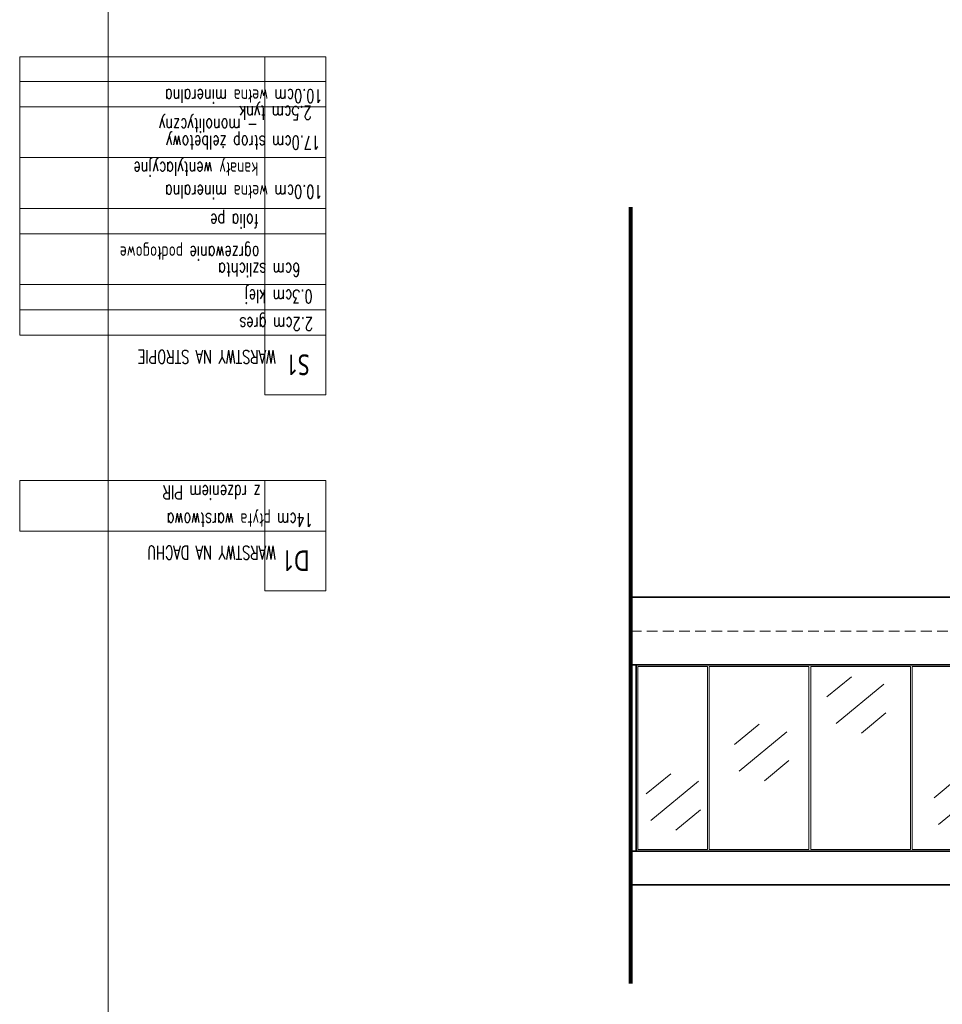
# Model space of a CAD drawing. Header units: inches. Extents: x 0 to 111471, y -105323 to 11070.
# Tile 139 of 256: x 42262 to 43352, y -27216 to -26053. Entities that reach past the tile are written whole.
import ezdxf

# ---------------------------------------------------------------- set-up
doc = ezdxf.new("R2010")
doc.units = ezdxf.units.IN
doc.header["$MEASUREMENT"] = 0
doc.linetypes.add('DASHDOTX2', pattern=[50.8, 25.4, -12.7, 0, -12.7])
doc.linetypes.add('DASHED', pattern=[19.05, 12.7, -6.35])
for name, color, linetype, lineweight in [('888 opisy', 3, 'Continuous', 0), ('888 osie', 5, 'DASHDOTX2', 13), ('888 sciany', 2, 'Continuous', 35), ('888 sciany istniejące', 2, 'Continuous', 35), ('888 widok', 8, 'Continuous', 0)]:
    doc.layers.add(name, color=color, linetype=linetype, lineweight=lineweight)
doc.styles.add('ROMANS', font='romans.shx', dxfattribs={"width": 0.7, "height": 10})
doc.styles.add('TS 100_ILIARD', font='trebuc.ttf', dxfattribs={"width": 0.8, "height": 16})
doc.styles.add('TS 100_opisy bold', font='romand.shx', dxfattribs={"width": 0.7, "height": 16})

# ---------------------------------------------------------------- blocks, each defined once
blk = doc.blocks.new('opis pomieszczeń 100')
blk.add_lwpolyline([(-28.21, 52.91), (19.27, 52.91), (19.27, 6.58), (-28.21, 6.58)], close=True)
at = {"style": 'TS 100_ILIARD', "width": 0.8}
blk.add_attdef('NR', (-15.57, 21.54), '', height=16, dxfattribs=at)
at = {"style": 'TS 100_opisy bold', "width": 0.7, "flags": 1}
for tag, p in [('NAZWA', (-21.02, -21.78)), ('WYKOŃCZENIE', (-21.93, -42.07)), ('POWIERZCHNIA', (-22.63, -61.38))]:
    blk.add_attdef(tag, p, '', height=16, dxfattribs=at)

msp = doc.modelspace()

# ---------------------------------------------------------------- linework, layer by layer
at = {"layer": '888 opisy'}
for p, q in [((42624.036, -26096.434), (42262.363, -26096.434)), ((42551.81, -26425.545), (42551.81, -26096.434)), ((42624.036, -26125.545), (42262.363, -26125.545)), ((42624.036, -26125.545), (42262.363, -26125.545)), ((42551.81, -26125.545), (42551.81, -26425.545)), ((42624.036, -26155.545), (42262.363, -26155.545)), ((42624.036, -26215.545), (42262.363, -26215.545)), ((42624.036, -26275.545), (42262.363, -26275.545)), ((42624.036, -26305.545), (42262.363, -26305.545)), ((42624.036, -26365.545), (42262.363, -26365.545)), ((42624.036, -26395.545), (42262.363, -26395.545)), ((42624.036, -26597.093), (42262.363, -26597.093)), ((42551.81, -26597.093), (42551.81, -26657.093))]:
    msp.add_line(p, q, dxfattribs=at)
msp.add_lwpolyline([(42624.036, -26425.545), (42262.363, -26425.545), (42262.363, -26096.434), (42624.036, -26096.434)], close=True, dxfattribs=at)
msp.add_lwpolyline([(42624.036, -26597.093), (42624.036, -26657.093), (42262.363, -26657.093), (42262.363, -26597.093)], dxfattribs=at)
at = {"layer": '888 osie', "const_width": 5}
msp.add_lwpolyline([(42984.162, -26273.741), (42984.162, -27192.047)], dxfattribs=at)
at = {"layer": '888 sciany'}
msp.add_line((43335.822, -26815.283), (45080.524, -26815.283), dxfattribs=at)
msp.add_lwpolyline([(42984.15, -26815.283), (44796.822, -26815.283)], dxfattribs=at)
at = {"layer": '888 sciany istniejące', "ltscale": 0.01}
msp.add_line((42984.15, -26815.283), (42984.15, -27035.283), dxfattribs=at)
for points in [[(43549.08, -26775.283), (43549.08, -26735.283), (42984.157, -26735.283)], [(42990.659, -26815.283), (42990.659, -27035.283)], [(45080.524, -27035.283), (42983.535, -27035.283)], [(45150.706, -27075.283), (42984.162, -27075.283)]]:
    msp.add_lwpolyline(points, dxfattribs=at)
at = {"layer": '888 widok', "ltscale": 0.01}
for p, q in [((42990.659, -26815.283), (42990.659, -27035.283)), ((42992.659, -27033.283), (42992.659, -26817.283)), ((43074.74, -26817.283), (43074.74, -27033.283)), ((43076.749, -27033.283), (43076.749, -26817.283)), ((43076.749, -26817.283), (43076.749, -27033.283)), ((43194.74, -26817.283), (43194.74, -27033.283)), ((43196.749, -27033.283), (43196.749, -26817.283)), ((43196.749, -26817.283), (43196.749, -27033.283)), ((43314.74, -26817.283), (43314.74, -27033.283)), ((43316.749, -27033.283), (43316.749, -26817.283)), ((43316.749, -26817.283), (43316.749, -27033.283)), ((43335.822, -26817.283), (43434.74, -26817.283))]:
    msp.add_line(p, q, dxfattribs=at)
at = {"layer": '888 widok', "ltscale": 0.01, "elevation": 3}
msp.add_lwpolyline([(42366.797, -24540.718), (42366.797, -27446.011)], dxfattribs=at)
at = {"layer": '888 widok', "linetype": 'DASHED'}
msp.add_lwpolyline([(42984.162, -26775.284), (43411.407, -26775.284), (43411.407, -26788.617), (43446.407, -26788.617), (43446.407, -26801.95), (43481.407, -26801.95), (43481.407, -26815.283), (43516.407, -26815.283)], dxfattribs=at)
at = {"layer": '888 widok', "ltscale": 0.01}
for points in [[(42992.659, -26817.283), (43074.74, -26817.283)], [(43076.749, -26817.283), (43194.74, -26817.283)], [(43196.749, -26817.283), (43314.74, -26817.283)], [(43316.749, -26817.283), (43434.74, -26817.283)], [(43215.753, -26852.993), (43244.804, -26829.127)], [(43226.843, -26884.408), (43283.303, -26838.023)], [(43256.606, -26895.832), (43285.658, -26871.965)], [(43106.831, -26909.278), (43135.882, -26885.411)], [(43112.261, -26940.693), (43168.721, -26894.308)], [(43142.024, -26952.117), (43171.076, -26928.25)], [(43002.451, -26967.65), (43031.502, -26943.784)], [(43007.881, -26999.065), (43064.341, -26952.68)], [(43342.52, -26972.361), (43371.571, -26948.494)], [(43347.95, -27003.776), (43404.41, -26957.391)], [(43037.645, -27010.489), (43066.696, -26986.622)], [(43074.74, -27033.283), (42992.659, -27033.283)], [(43194.74, -27033.283), (43076.749, -27033.283)], [(43314.74, -27033.283), (43196.749, -27033.283)], [(43434.74, -27033.283), (43316.749, -27033.283)]]:
    msp.add_lwpolyline(points, dxfattribs=at)

# ---------------------------------------------------------------- block references
at = {"layer": '888 opisy', "xscale": 1.521113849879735, "yscale": 1.521113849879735, "zscale": 1.521113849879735, "rotation": 179.9999999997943}
for p, values in [((42581.122, -26415.537), {'NR': 'S1'}), ((42581.122, -26647.085), {'NR': 'D1'})]:
    msp.add_blockref('opis pomieszczeń 100', p, dxfattribs=at).add_auto_attribs(values)

# ---------------------------------------------------------------- texts
at = {"layer": '888 opisy', "style": 'ROMANS', "width": 0.7}
for s, p in [('10.0cm wełna mineralna', (42620.127, -26134.842)), ('2.5cm tynk', (42607.378, -26154.842)), ('- monolityczny', (42543.574, -26169.613)), ('17.0cm strop żelbetowy ', (42617.259, -26189.825)), ('kanały wentylacyjne', (42544.261, -26221.058)), ('10.0cm wełna mineralna', (42620.127, -26248.012)), ('folia pe', (42544.597, -26282.447)), ('ogrzewanie podłogowe', (42545.642, -26320.425)), ('6cm szlichta', (42593.952, -26340.182)), ('0.3cm klej ', (42608.373, -26371.743)), ('2.2cm gres', (42608.822, -26404.469)), ('z rdzeniem PIR', (42546.9, -26603.291)), ('14cm płyta warstwowa ', (42608.822, -26636.017))]:
    msp.add_text(s, height=16, rotation=180, dxfattribs=at).set_placement(p)
at = {"layer": '888 opisy', "char_height": 16, "width": 297.89876, "attachment_point": 1, "rotation": 180, "line_spacing_factor": 0.9, "style": 'ROMANS'}
for s, insert in [('    WARSTWY {\\Fromans.shx|c238;NA STROPIE}', (42595.761, -26459.083)), ('    WARSTWY NA DACHU', (42595.761, -26690.631))]:
    msp.add_mtext(s, dxfattribs=dict(at, insert=insert))

doc.saveas('drawing.dxf')
